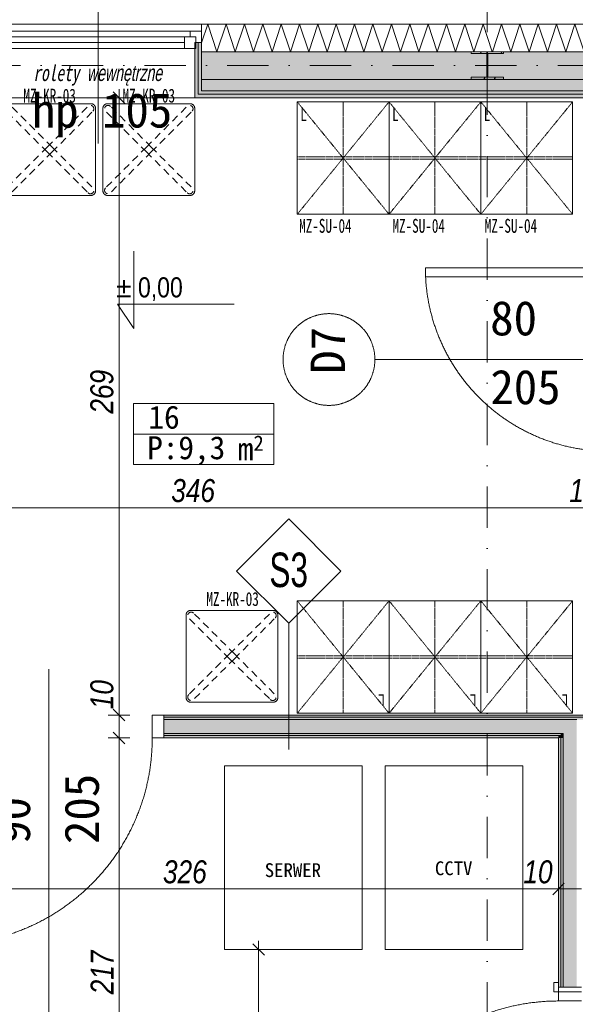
# Model space of a CAD drawing. Header units: millimetres. Extents: x -19278 to 18011, y -32369 to 41467.
# Tile 57 of 64: x -6329 to -3908, y 7664 to 11957. Entities that reach past the tile are written whole.
import ezdxf
from ezdxf.xclip import XClip

# ---------------------------------------------------------------- set-up
doc = ezdxf.new("R2010")
doc.units = ezdxf.units.MM
doc.header["$MEASUREMENT"] = 0
doc.header["$XCLIPFRAME"] = 0
for name, pattern in [('DGN Style 2', [53.396408, 32.037845, -21.358563]), ('HIDDEN2', [4.7625, 3.175, -1.5875]), ('Kropki i Kreski', [360, 180, -90, 0, -90])]:
    doc.linetypes.add(name, pattern=pattern)
for name, color, linetype in [('2D - Rysunki i Obrazki', 7, 'Continuous'), ('PT.A.01_1_! konstrukcja stalowa', 7, 'Continuous'), ('PT.A.01_1_Ściany wewnętrzne', 7, 'Continuous'), ('PT.A.01_1_Ściany zewnętrzne', 7, 'Continuous')]:
    doc.layers.add(name, color=color, linetype=linetype)
for name, color, linetype, lineweight, true_color in [('PT.A.01_1_! konstrukcja stalowa_Nr_pióra__28_Nr_pióra__10', 7, 'Continuous', 18, 0xa80f02), ('PT.A.01_1_0_Nr_pióra__70_Nr_pióra__3', 7, 'Continuous', 18, 0x00bfbf), ('PT.A.01_1_Drzwi ArchiCAD_Nr_pióra__23_Nr_pióra__24', 7, 'Continuous', 18, 0xff6600), ('PT.A.01_1_Drzwi ArchiCAD_Nr_pióra__3_Nr_pióra__24', 7, 'Continuous', 18, 0xff6600), ('PT.A.01_1_Okna ArchiCADa_Nr_pióra__23_Nr_pióra__24', 7, 'Continuous', 18, 0xff6600), ('PT.A.01_1_Okna ArchiCADa_Nr_pióra__3_Nr_pióra__24', 7, 'Continuous', 18, 0xff6600), ('PT.A.01_1_Wnętrze - umeblowanie_Nr_pióra__150_Nr_pióra__18', 7, 'Continuous', 18, 0x5b5b00), ('PT.A.01_1_Ściany zewnętrzne_Nr_pióra__174_Nr_pióra__22', 7, 'Continuous', 18, 0xe105fa)]:
    doc.layers.add(name, color=color, linetype=linetype, lineweight=lineweight, true_color=true_color)
for name, color, linetype, lineweight in [('PT.A.01_1_Drzwi ArchiCAD_Nr_pióra__1_Nr_pióra__7', 7, 'Continuous', 18), ('PT.A.01_1_Drzwi ArchiCAD_Nr_pióra__41_Nr_pióra__7', 7, 'Continuous', 18), ('PT.A.01_1_Kształty_Nr_pióra__20_Nr_pióra__1', 1, 'Continuous', 18), ('PT.A.01_1_Metryczki pomieszczeń ArchiCADa_Nr_pióra__200_Nr_pióra__190', 190, 'Continuous', 18), ('PT.A.01_1_Okna ArchiCADa_Nr_pióra__41_Nr_pióra__7', 7, 'Continuous', 18), ('PT.A.01_1_Osie_Nr_pióra__101_Nr_pióra__252', 252, 'Continuous', 18), ('PT.A.01_1_Rynny_Nr_pióra__20_Nr_pióra__1', 1, 'Continuous', 18), ('PT.A.01_1_Rzuty - ogródek_Nr_pióra__20_Nr_pióra__1', 1, 'Continuous', 18), ('PT.A.01_1_Rzuty - ogródek_Nr_pióra__41_Nr_pióra__7', 7, 'Continuous', 18), ('PT.A.01_1_Strefy_Nr_pióra__20_Nr_pióra__1', 1, 'Continuous', 18), ('PT.A.01_1_Strefy_Nr_pióra__7_Nr_pióra__7', 7, 'Continuous', 18), ('PT.A.01_1_Wnętrze - umeblowanie_Nr_pióra__101_Nr_pióra__252', 252, 'Continuous', 18), ('PT.A.01_1_Wnętrze - umeblowanie_Nr_pióra__20_Nr_pióra__1', 1, 'Continuous', 18), ('PT.A.01_1_Wnętrze - umeblowanie_Nr_pióra__7_Nr_pióra__7', 7, 'Continuous', 18), ('PT.A.01_1_Wymiarowanie_Nr_pióra__40_Nr_pióra__7', 7, 'Continuous', 18), ('PT.A.01_1_Znaczniki drzwi ArchiCADa_Nr_pióra__201_Nr_pióra__7', 7, 'Continuous', 18), ('PT.A.01_1_Znaczniki okien ArchiCADa_Nr_pióra__201_Nr_pióra__7', 7, 'Continuous', 18), ('PT.A.01_1_Ściany wewnętrzne_Nr_pióra__1_Nr_pióra__7', 7, 'Continuous', 18), ('PT.A.01_1_Ściany wewnętrzne_Nr_pióra__41_Nr_pióra__7', 7, 'Continuous', 18), ('PT.A.01_1_Ściany zewnętrzne_Nr_pióra__1_Nr_pióra__7', 7, 'Continuous', 18), ('PT.A.01_1_Ściany zewnętrzne_Nr_pióra__41_Nr_pióra__7', 7, 'Continuous', 18)]:
    doc.layers.add(name, color=color, linetype=linetype, lineweight=lineweight)
doc.styles.add('GENERATED_STYLE_1', font='txt')
doc.styles.add('GENERATED_STYLE_4', font='txt')
doc.styles.add('GENERATED_STYLE_5', font='txt')
doc.styles.add('GENERATED_STYLE_6', font='txt')
doc.styles.add('GENERATED_STYLE_7', font='txt')

# ---------------------------------------------------------------- blocks, each defined once
blk = doc.blocks.new('Rysunek_1_1', base_point=(2114.4, 3072.6))
at = {"layer": 'PT.A.01_1_! konstrukcja stalowa', "linetype": 'Continuous', "lineweight": 0, "true_color": 0x000000}
h = blk.add_hatch(dxfattribs=at)
h.set_pattern_fill('Stal_0001', color=18, style=0, pattern_type=2)
h.set_pattern_definition([(56.608404, (-189831.09, 691936.45), (-93.929467, 61.915307), []), (56.608404, (-189862.4, 691957.09), (-93.929467, 61.915307), [])])
h.paths.add_polyline_path([(-4361.3, 11706), (-4361.3, 11697.5), (-4221.3, 11697.5), (-4221.3, 11706), (-4288.5, 11706), (-4288.5, 11809), (-4221.3, 11809), (-4221.3, 11817.5), (-4361.3, 11817.5), (-4361.3, 11809), (-4294, 11809), (-4294, 11706)])
at = {"layer": 'PT.A.01_1_Ściany wewnętrzne', "linetype": 'Continuous', "lineweight": 0, "true_color": 0xffffff}
for points in [[(-5701.4, 8915.6), (-3781.3, 8915.6), (-3781.3, 8925.6), (-5701.4, 8925.6)], [(-5701.4, 8905.6), (-3781.3, 8905.6), (-3781.3, 8915.6), (-5701.4, 8915.6)], [(-5701.4, 8845.6), (-3961.3, 8845.6), (-3961.3, 8905.6), (-5701.4, 8905.6)], [(-3961.3, 8845.6), (-3901.3, 8845.6), (-3901.3, 8905.6), (-3961.3, 8905.6)], [(-5701.4, 8835.6), (-3971.3, 8835.6), (-3971.3, 8845.6), (-5701.4, 8845.6)], [(-3971.3, 8835.6), (-3961.3, 8835.6), (-3961.3, 8845.6), (-3971.3, 8845.6)], [(-3961.3, 8835.6), (-3901.3, 8835.6), (-3901.3, 8845.6), (-3961.3, 8845.6)], [(-5701.4, 8835.6), (-5701.4, 8825.6), (-3981.3, 8825.6), (-3981.3, 8835.6)], [(-3981.3, 8825.6), (-3971.3, 8825.6), (-3971.3, 8835.6), (-3981.3, 8835.6)], [(-3981.3, 7738.8), (-3971.3, 7738.8), (-3971.3, 8825.6), (-3981.3, 8825.6)], [(-3971.3, 8825.6), (-3961.3, 8825.6), (-3961.3, 8835.6), (-3971.3, 8835.6)], [(-3971.3, 7738.8), (-3961.3, 7738.8), (-3961.3, 8825.6), (-3971.3, 8825.6)], [(-3961.3, 8825.6), (-3901.3, 8825.6), (-3901.3, 8835.6), (-3961.3, 8835.6)], [(-3901.3, 8633.7), (-3901.3, 8825.6), (-3961.3, 8825.6), (-3961.3, 8633.7)], [(-3961.3, 8633.7), (-3961.3, 8573.7), (-3901.3, 8573.7), (-3901.3, 8633.7)], [(-3961.3, 8573.7), (-3961.3, 7738.8), (-3901.3, 7738.8), (-3901.3, 8573.7)]]:
    blk.add_hatch(color=7, dxfattribs=at).paths.add_polyline_path(points)
at = {"layer": 'PT.A.01_1_Ściany zewnętrzne', "linetype": 'Continuous', "lineweight": 0, "true_color": 0xffffff}
for points in [[(-5566.4, 11617), (-5536.4, 11617), (-5536.4, 11632), (-5551.4, 11632), (-5551.4, 11857), (-5566.4, 11857)], [(-5551.4, 11857), (-5551.4, 11632), (-5536.4, 11632), (-5536.4, 11857)], [(-5536.4, 11697), (-3761.3, 11697), (-3761.3, 11817), (-4221.3, 11817), (-4221.3, 11809), (-4288.5, 11809), (-4288.5, 11706), (-4221.3, 11706), (-4221.3, 11697.5), (-4361.3, 11697.5), (-4361.3, 11706), (-4294, 11706), (-4294, 11809), (-4361.3, 11809), (-4361.3, 11817), (-5536.4, 11817)], [(-5536.4, 11697), (-5536.4, 11647), (-3761.3, 11647), (-3761.3, 11697)], [(-5536.4, 11647), (-5536.4, 11632), (-3771.3, 11632), (-3771.3, 11647)], [(-5536.4, 11632), (-5536.4, 11617), (-3781.3, 11617), (-3781.3, 11632)]]:
    blk.add_hatch(color=7, dxfattribs=at).paths.add_polyline_path(points)
at = {"layer": 'PT.A.01_1_! konstrukcja stalowa_Nr_pióra__28_Nr_pióra__10', "linetype": 'Continuous'}
for p, q in [((-4221.3, 11817.5), (-4361.3, 11817.5)), ((-4361.3, 11817.5), (-4361.3, 11809)), ((-4361.3, 11809), (-4294, 11809)), ((-4294, 11809), (-4294, 11706)), ((-4288.5, 11706), (-4288.5, 11809)), ((-4288.5, 11809), (-4221.3, 11809)), ((-4221.3, 11809), (-4221.3, 11817.5)), ((-4294, 11706), (-4361.3, 11706)), ((-4361.3, 11706), (-4361.3, 11697.7)), ((-4361.3, 11697.7), (-4361.3, 11697.5)), ((-4361.3, 11697.5), (-4221.3, 11697.5)), ((-4221.3, 11706), (-4288.5, 11706)), ((-4221.3, 11697.7), (-4221.3, 11706)), ((-4221.3, 11697.5), (-4221.3, 11697.7))]:
    blk.add_line(p, q, dxfattribs=at)
at = {"layer": 'PT.A.01_1_0_Nr_pióra__70_Nr_pióra__3', "linetype": 'Continuous'}
for p, q in [((-5156.9, 9780.5), (-5384.4, 9553)), ((-4929.5, 9553), (-5156.9, 9780.5)), ((-5384.4, 9553), (-5156.9, 9325.6)), ((-5156.9, 9325.6), (-4929.5, 9553)), ((-5156.9, 8825.6), (-5156.9, 9325.6)), ((-5156.9, 8775.6), (-5156.9, 8825.6))]:
    blk.add_line(p, q, dxfattribs=at)
at = {"layer": 'PT.A.01_1_Drzwi ArchiCAD_Nr_pióra__1_Nr_pióra__7', "linetype": 'Continuous'}
for p, q in [((-5701.4, 8925.6), (-5701.4, 8915.6)), ((-5701.4, 8915.6), (-5701.4, 8905.6)), ((-5701.4, 8845.6), (-5701.4, 8835.6)), ((-5701.4, 8835.6), (-5701.4, 8825.6)), ((-3981.3, 7758.8), (-3981.3, 7738.8)), ((-3971.3, 7738.8), (-3981.3, 7738.8)), ((-3961.3, 7738.8), (-3971.3, 7738.8))]:
    blk.add_line(p, q, dxfattribs=at)
at = {"layer": 'PT.A.01_1_Drzwi ArchiCAD_Nr_pióra__23_Nr_pióra__24', "linetype": 'Continuous'}
for p, q in [((-5751.4, 8925.6), (-5751.4, 8825.6)), ((-5701.4, 8925.6), (-5751.4, 8925.6)), ((-5701.4, 8825.6), (-5701.4, 8925.6)), ((-5751.4, 8825.6), (-5701.4, 8825.6)), ((-3981.3, 7718.8), (-3981.3, 7738.8)), ((-3981.3, 7738.8), (-3881.3, 7738.8)), ((-3981.3, 7678.8), (-3981.3, 7718.8)), ((-3981.3, 7718.8), (-3881.3, 7718.8)), ((-3881.3, 7678.8), (-3981.3, 7678.8))]:
    blk.add_line(p, q, dxfattribs=at)
at = {"layer": 'PT.A.01_1_Drzwi ArchiCAD_Nr_pióra__3_Nr_pióra__24', "linetype": 'Continuous'}
for p, q in [((-4561.3, 10875.5), (-3761.3, 10875.5)), ((-4561.3, 10835.5), (-4561.3, 10875.5)), ((-3761.3, 10835.5), (-4561.3, 10835.5)), ((-4001.3, 7718.8), (-4001.3, 7758.8)), ((-4001.3, 7758.8), (-3981.3, 7758.8)), ((-3981.3, 7758.8), (-3981.3, 7718.8)), ((-3981.3, 7718.8), (-4001.3, 7718.8))]:
    blk.add_line(p, q, dxfattribs=at)
for centre, radius, start, end in [((-3761.3, 10875.5), 800, 180, 270), ((-6651.4, 8825.6), 900, 270, 360), ((-3981.3, 6778.8), 900, 90, 180)]:
    blk.add_arc(centre, radius, start, end, dxfattribs=at)
at = {"layer": 'PT.A.01_1_Drzwi ArchiCAD_Nr_pióra__41_Nr_pióra__7', "linetype": 'Continuous'}
for p, q in [((-5701.4, 8905.6), (-5701.4, 8845.6)), ((-3901.3, 7738.8), (-3961.3, 7738.8))]:
    blk.add_line(p, q, dxfattribs=at)
at = {"layer": 'PT.A.01_1_Kształty_Nr_pióra__20_Nr_pióra__1', "linetype": 'HIDDEN2'}
for p, q in [((-4719.5, 11598.8), (-5119.5, 11108.8)), ((-4719.5, 11108.8), (-5119.5, 11598.8)), ((-4919.5, 11108.6), (-4919.5, 11599.2)), ((-4319.5, 11108.8), (-4719.5, 11598.8)), ((-4319.5, 11598.8), (-4719.5, 11108.8)), ((-4519.5, 11108.6), (-4519.5, 11599.2)), ((-3919.5, 11598.8), (-4319.5, 11108.8)), ((-3919.5, 11108.8), (-4319.5, 11598.8)), ((-4119.5, 11108.6), (-4119.5, 11599.2)), ((-5119.5, 11358.8), (-3919.5, 11358.8)), ((-5119.5, 11348.8), (-3919.5, 11348.8)), ((-4719.5, 8933.4), (-5119.5, 9423.4)), ((-4719.5, 9423.4), (-5119.5, 8933.4)), ((-4919.5, 9423.6), (-4919.5, 8933.1)), ((-4319.5, 9423.4), (-4719.5, 8933.4)), ((-4319.5, 8933.4), (-4719.5, 9423.4)), ((-4519.5, 9423.6), (-4519.5, 8933.1)), ((-3919.5, 8933.4), (-4319.5, 9423.4)), ((-3919.5, 9423.4), (-4319.5, 8933.4)), ((-4119.5, 9423.6), (-4119.5, 8933.1)), ((-5119.5, 9183.4), (-3919.5, 9183.4)), ((-5119.5, 9173.4), (-3919.5, 9173.4))]:
    blk.add_line(p, q, dxfattribs=at)
at = {"layer": 'PT.A.01_1_Metryczki pomieszczeń ArchiCADa_Nr_pióra__200_Nr_pióra__190', "linetype": 'Continuous'}
for p, q in [((-5833, 10284.1), (-5221.9, 10284.1)), ((-5833, 10150.7), (-5833, 10284.1)), ((-5221.9, 10284.1), (-5221.9, 10150.7)), ((-5221.9, 10150.7), (-5833, 10150.7)), ((-5833, 10150.7), (-5221.9, 10150.7)), ((-5833, 10017.4), (-5833, 10150.7)), ((-5221.9, 10150.7), (-5221.9, 10017.4)), ((-5221.9, 10017.4), (-5833, 10017.4))]:
    blk.add_line(p, q, dxfattribs=at)
at = {"layer": 'PT.A.01_1_Okna ArchiCADa_Nr_pióra__23_Nr_pióra__24', "linetype": 'Continuous'}
for p, q in [((-5586.4, 11882), (-5586.4, 11907)), ((-5586.4, 11907), (-5536.4, 11907)), ((-6361.4, 11882), (-5611.4, 11882)), ((-5611.4, 11857), (-6361.4, 11857)), ((-5611.4, 11832), (-5611.4, 11882)), ((-5611.4, 11882), (-5561.4, 11882)), ((-5561.4, 11882), (-5586.4, 11882)), ((-5561.4, 11857), (-5561.4, 11882)), ((-5561.4, 11882), (-5561.4, 11832)), ((-5536.4, 11857), (-5561.4, 11857)), ((-5611.4, 11832), (-6361.4, 11832)), ((-5561.4, 11832), (-5611.4, 11832))]:
    blk.add_line(p, q, dxfattribs=at)
at = {"layer": 'PT.A.01_1_Okna ArchiCADa_Nr_pióra__3_Nr_pióra__24', "linetype": 'Continuous'}
for p, q in [((-5536.4, 11937), (-6436.4, 11937)), ((-6386.4, 11907), (-5586.4, 11907)), ((-5611.4, 11832), (-6361.4, 11832)), ((-5566.4, 11617), (-6406.4, 11617))]:
    blk.add_line(p, q, dxfattribs=at)
at = {"layer": 'PT.A.01_1_Okna ArchiCADa_Nr_pióra__41_Nr_pióra__7', "linetype": 'Continuous'}
blk.add_line((-5536.4, 11907), (-5536.4, 11857), dxfattribs=at)
at = {"layer": 'PT.A.01_1_Osie_Nr_pióra__101_Nr_pióra__252', "linetype": 'Kropki i Kreski'}
for p, q in [((-4291.4, 379.6), (-4291.4, 13044.6)), ((-18028.2, 11757.5), (370.6, 11757.5))]:
    blk.add_line(p, q, dxfattribs=at)
at = {"layer": 'PT.A.01_1_Rynny_Nr_pióra__20_Nr_pióra__1', "linetype": 'Continuous'}
for p, q in [((-5604.1, 9001.5), (-5604.1, 9361.5)), ((-5584.1, 9381.5), (-5224.1, 9381.5)), ((-5204.1, 9361.5), (-5204.1, 9001.5)), ((-5224.1, 8981.5), (-5584.1, 8981.5))]:
    blk.add_line(p, q, dxfattribs=at)
at = {"layer": 'PT.A.01_1_Rynny_Nr_pióra__20_Nr_pióra__1', "linetype": 'DGN Style 2'}
for p, q in [((-5393.5, 9192.1), (-5571.2, 9369.8)), ((-5414.7, 9192.1), (-5237, 9369.8)), ((-5414.7, 9170.9), (-5592.5, 9348.6)), ((-5393.5, 9170.9), (-5215.8, 9348.6)), ((-5414.7, 9192.1), (-5592.5, 9014.3)), ((-5393.5, 9192.1), (-5215.8, 9014.3)), ((-5393.5, 9170.9), (-5571.2, 8993.1)), ((-5414.7, 9170.9), (-5237, 8993.1))]:
    blk.add_line(p, q, dxfattribs=at)
at = {"layer": 'PT.A.01_1_Rynny_Nr_pióra__20_Nr_pióra__1', "linetype": 'Continuous'}
for centre, start, end in [((-5584.1, 9361.5), 90, 180), ((-5224.1, 9361.5), 360, 90), ((-5584.1, 9001.5), 180, 270), ((-5224.1, 9001.5), 270, 360)]:
    blk.add_arc(centre, 20, start, end, dxfattribs=at)
at = {"layer": 'PT.A.01_1_Rynny_Nr_pióra__20_Nr_pióra__1', "linetype": 'DGN Style 2'}
for centre, start, end in [((-5581.8, 9359.2), 45, 225), ((-5226.4, 9359.2), 315, 135), ((-5581.8, 9003.7), 135, 315), ((-5226.4, 9003.7), 225, 45)]:
    blk.add_arc(centre, 15, start, end, dxfattribs=at)
at = {"layer": 'PT.A.01_1_Rzuty - ogródek_Nr_pióra__41_Nr_pióra__7', "linetype": 'Continuous'}
blk.add_line((-14056.4, 11937), (-3355.5, 11937), dxfattribs=at)
at = {"layer": 'PT.A.01_1_Wnętrze - umeblowanie_Nr_pióra__101_Nr_pióra__252', "linetype": 'Continuous', "flags": 128}
blk.add_lwpolyline([(-5831.2, 10948.4), (-5831.2, 10610.6), (-5902.8, 10716.4), (-5394.9, 10716.4)], dxfattribs=at)
for points in [[(-4836.3, 8703.7), (-5436.3, 8703.7), (-5436.3, 7903.7), (-4836.3, 7903.7)], [(-4136.3, 8703.7), (-4736.3, 8703.7), (-4736.3, 7903.7), (-4136.3, 7903.7)]]:
    blk.add_lwpolyline(points, close=True, dxfattribs=at)
at = {"layer": 'PT.A.01_1_Wnętrze - umeblowanie_Nr_pióra__20_Nr_pióra__1', "linetype": 'Continuous'}
for p, q in [((-6378.5, 11590.8), (-6018.5, 11590.8)), ((-5946.4, 11590.8), (-5586.4, 11590.8)), ((-4719.5, 11598.8), (-5119.5, 11598.8)), ((-5119.5, 11598.8), (-5119.5, 11108.8)), ((-4719.5, 11108.8), (-4719.5, 11598.8)), ((-4319.5, 11598.8), (-4719.5, 11598.8)), ((-4719.5, 11598.8), (-4719.5, 11108.8)), ((-4319.5, 11108.8), (-4319.5, 11598.8)), ((-3919.5, 11598.8), (-4319.5, 11598.8)), ((-4319.5, 11598.8), (-4319.5, 11108.8)), ((-3919.5, 11108.8), (-3919.5, 11598.8)), ((-5998.5, 11570.8), (-5998.5, 11210.8)), ((-5966.4, 11210.8), (-5966.4, 11570.8)), ((-5566.4, 11570.8), (-5566.4, 11210.8)), ((-6018.5, 11190.8), (-6378.5, 11190.8)), ((-5586.4, 11190.8), (-5946.4, 11190.8)), ((-5119.5, 11108.8), (-4719.5, 11108.8)), ((-4719.5, 11108.8), (-4319.5, 11108.8)), ((-4319.5, 11108.8), (-3919.5, 11108.8)), ((-5119.5, 9423.4), (-4719.5, 9423.4)), ((-5119.5, 8933.4), (-5119.5, 9423.4)), ((-4719.5, 9423.4), (-4719.5, 8933.4)), ((-4719.5, 9423.4), (-4319.5, 9423.4)), ((-4719.5, 8933.4), (-4719.5, 9423.4)), ((-4319.5, 9423.4), (-4319.5, 8933.4)), ((-4319.5, 9423.4), (-3919.5, 9423.4)), ((-4319.5, 8933.4), (-4319.5, 9423.4)), ((-3919.5, 9423.4), (-3919.5, 8933.4)), ((-4719.5, 8933.4), (-5119.5, 8933.4)), ((-4319.5, 8933.4), (-4719.5, 8933.4)), ((-3919.5, 8933.4), (-4319.5, 8933.4))]:
    blk.add_line(p, q, dxfattribs=at)
at = {"layer": 'PT.A.01_1_Wnętrze - umeblowanie_Nr_pióra__20_Nr_pióra__1', "linetype": 'DGN Style 2'}
for p, q in [((-6209.1, 11380.2), (-6386.9, 11557.9)), ((-6187.9, 11401.4), (-6365.6, 11579.1)), ((-6209.1, 11401.4), (-6031.4, 11579.1)), ((-6187.9, 11380.2), (-6010.2, 11557.9)), ((-5777, 11380.2), (-5954.7, 11557.9)), ((-5755.8, 11401.4), (-5933.5, 11579.1)), ((-5777, 11401.4), (-5599.2, 11579.1)), ((-5755.8, 11380.2), (-5578, 11557.9)), ((-6209.1, 11401.4), (-6386.9, 11223.7)), ((-6187.9, 11380.2), (-6365.6, 11202.4)), ((-6209.1, 11380.2), (-6031.4, 11202.4)), ((-6187.9, 11401.4), (-6010.2, 11223.7)), ((-5777, 11401.4), (-5954.7, 11223.7)), ((-5755.8, 11380.2), (-5933.5, 11202.4)), ((-5777, 11380.2), (-5599.2, 11202.4)), ((-5755.8, 11401.4), (-5578, 11223.7))]:
    blk.add_line(p, q, dxfattribs=at)
at = {"layer": 'PT.A.01_1_Wnętrze - umeblowanie_Nr_pióra__20_Nr_pióra__1', "linetype": 'Continuous'}
for centre, start, end in [((-6018.5, 11570.8), 360, 90), ((-5946.4, 11570.8), 90, 180), ((-5586.4, 11570.8), 360, 90), ((-6018.5, 11210.8), 270, 360), ((-5946.4, 11210.8), 180, 270), ((-5586.4, 11210.8), 270, 360)]:
    blk.add_arc(centre, 20, start, end, dxfattribs=at)
at = {"layer": 'PT.A.01_1_Wnętrze - umeblowanie_Nr_pióra__20_Nr_pióra__1', "linetype": 'DGN Style 2'}
for centre, start, end in [((-6020.8, 11568.5), 315, 135), ((-5944.1, 11568.5), 45, 225), ((-5588.6, 11568.5), 315, 135), ((-6020.8, 11213), 225, 45), ((-5944.1, 11213), 135, 315), ((-5588.6, 11213), 225, 45)]:
    blk.add_arc(centre, 15, start, end, dxfattribs=at)
at = {"layer": 'PT.A.01_1_Wymiarowanie_Nr_pióra__40_Nr_pióra__7', "linetype": 'Continuous'}
for p, q in [((-5871.3, 11592), (-5921.3, 11642)), ((-5896.3, 11654.5), (-5896.3, 11617)), ((-5943.2, 11617), (-5849.5, 11617)), ((-5896.3, 11617), (-5896.3, 8925.6)), ((-7236.4, 9829.3), (-3781.3, 9829.3)), ((-7236.4, 9829.3), (-3781.3, 9829.3)), ((-5871.3, 8900.6), (-5921.3, 8950.6)), ((-5871.3, 8900.6), (-5921.3, 8950.6)), ((-5943.2, 8925.6), (-5849.5, 8925.6)), ((-5943.2, 8925.6), (-5849.5, 8925.6)), ((-5896.3, 8925.6), (-5896.3, 8825.6)), ((-5896.3, 8925.6), (-5896.3, 8825.6)), ((-5896.3, 8925.6), (-5896.3, 8825.6)), ((-5871.3, 8800.6), (-5921.3, 8850.6)), ((-5871.3, 8800.6), (-5921.3, 8850.6)), ((-5943.2, 8825.6), (-5849.5, 8825.6)), ((-5896.3, 8825.6), (-5896.3, 6653.7)), ((-5896.3, 8825.6), (-5896.3, 6653.7)), ((-3981.3, 8213.9), (-3981.3, 8120.2)), ((-3981.3, 8167.1), (-7236.4, 8167.1)), ((-3981.3, 8167.1), (-7236.4, 8167.1)), ((-4006.3, 8142.1), (-3956.3, 8192.1)), ((-4006.3, 8142.1), (-3956.3, 8192.1)), ((-3881.3, 8167.1), (-3981.3, 8167.1)), ((-3881.3, 8167.1), (-3981.3, 8167.1)), ((-5240.9, 7903.7), (-5334.7, 7903.7)), ((-5262.8, 7878.7), (-5312.8, 7928.7)), ((-5287.8, 7903.7), (-5287.8, 7941.2)), ((-5287.8, 6653.7), (-5287.8, 7903.7))]:
    blk.add_line(p, q, dxfattribs=at)
at = {"layer": 'PT.A.01_1_Znaczniki drzwi ArchiCADa_Nr_pióra__201_Nr_pióra__7', "linetype": 'Continuous'}
for p, q in [((-4781.3, 10475.5), (-3481.3, 10475.5)), ((-6201.4, 7525.6), (-6201.4, 9125.6))]:
    blk.add_line(p, q, dxfattribs=at)
for start, end in [(90, 270), (270, 90)]:
    blk.add_arc((-4981.3, 10475.5), 200, start, end, dxfattribs=at)
at = {"layer": 'PT.A.01_1_Znaczniki okien ArchiCADa_Nr_pióra__201_Nr_pióra__7', "linetype": 'Continuous'}
blk.add_line((-5986.4, 12737), (-5986.4, 11417), dxfattribs=at)
at = {"layer": 'PT.A.01_1_Ściany wewnętrzne_Nr_pióra__1_Nr_pióra__7', "linetype": 'Continuous'}
for p, q in [((-5701.4, 8925.6), (-5701.4, 8915.6)), ((-3781.3, 8915.6), (-5701.4, 8915.6)), ((-5701.4, 8915.6), (-5701.4, 8905.6)), ((-5701.4, 8845.6), (-5701.4, 8835.6)), ((-5701.4, 8835.6), (-3971.3, 8835.6)), ((-5701.4, 8835.6), (-5701.4, 8825.6)), ((-3971.3, 8835.6), (-3971.3, 8825.6)), ((-3971.3, 8825.6), (-3971.3, 7738.8)), ((-3981.3, 7758.8), (-3981.3, 7738.8)), ((-3971.3, 7738.8), (-3981.3, 7738.8)), ((-3961.3, 7738.8), (-3971.3, 7738.8))]:
    blk.add_line(p, q, dxfattribs=at)
at = {"layer": 'PT.A.01_1_Ściany wewnętrzne_Nr_pióra__1_Nr_pióra__7', "linetype": 'Continuous', "flags": 128}
for points in [[(-3781.3, 8925.6), (-5701.4, 8925.6)], [(-5701.4, 8825.6), (-3981.3, 8825.6)], [(-3981.3, 8825.6), (-3981.3, 7738.8)]]:
    blk.add_lwpolyline(points, dxfattribs=at)
at = {"layer": 'PT.A.01_1_Ściany wewnętrzne_Nr_pióra__41_Nr_pióra__7', "linetype": 'Continuous'}
for p, q in [((-3961.3, 8905.6), (-5701.4, 8905.6)), ((-5701.4, 8905.6), (-5701.4, 8845.6)), ((-3901.3, 8905.6), (-3961.3, 8905.6)), ((-5701.4, 8845.6), (-3961.3, 8845.6)), ((-3961.3, 8845.6), (-3961.3, 8835.6)), ((-3961.3, 8835.6), (-3961.3, 8825.6)), ((-3961.3, 8825.6), (-3961.3, 8633.7)), ((-3961.3, 8633.7), (-3961.3, 8573.7)), ((-3961.3, 8573.7), (-3961.3, 7738.8)), ((-3901.3, 7738.8), (-3961.3, 7738.8))]:
    blk.add_line(p, q, dxfattribs=at)
at = {"layer": 'PT.A.01_1_Ściany zewnętrzne_Nr_pióra__174_Nr_pióra__22', "linetype": 'Continuous'}
for p, q in [((-5536.4, 11856.7), (-5509.6, 11937)), ((-5509.6, 11937), (-5469.6, 11817)), ((-5469.6, 11817), (-5429.6, 11937)), ((-5429.6, 11937), (-5389.6, 11817)), ((-5389.6, 11817), (-5349.6, 11937)), ((-5349.6, 11937), (-5309.6, 11817)), ((-5309.6, 11817), (-5269.6, 11937)), ((-5269.6, 11937), (-5229.6, 11817)), ((-5229.6, 11817), (-5189.6, 11937)), ((-5189.6, 11937), (-5149.6, 11817)), ((-5149.6, 11817), (-5109.6, 11937)), ((-5109.6, 11937), (-5069.6, 11817)), ((-5069.6, 11817), (-5029.6, 11937)), ((-5029.6, 11937), (-4989.6, 11817)), ((-4989.6, 11817), (-4949.6, 11937)), ((-4949.6, 11937), (-4909.6, 11817)), ((-4909.6, 11817), (-4869.6, 11937)), ((-4869.6, 11937), (-4829.6, 11817)), ((-4829.6, 11817), (-4789.6, 11937)), ((-4789.6, 11937), (-4749.6, 11817)), ((-4749.6, 11817), (-4709.6, 11937)), ((-4709.6, 11937), (-4669.6, 11817)), ((-4669.6, 11817), (-4629.6, 11937)), ((-4629.6, 11937), (-4589.6, 11817)), ((-4589.6, 11817), (-4549.6, 11937)), ((-4549.6, 11937), (-4509.6, 11817)), ((-4509.6, 11817), (-4469.6, 11937)), ((-4469.6, 11937), (-4429.6, 11817)), ((-4429.6, 11817), (-4389.6, 11937)), ((-4389.6, 11937), (-4349.8, 11817.5)), ((-4349.4, 11817.5), (-4309.6, 11937)), ((-4309.6, 11937), (-4269.8, 11817.5)), ((-4269.4, 11817.5), (-4229.6, 11937)), ((-4229.6, 11937), (-4189.6, 11817)), ((-4189.6, 11817), (-4149.6, 11937)), ((-4149.6, 11937), (-4109.6, 11817)), ((-4109.6, 11817), (-4069.6, 11937)), ((-4069.6, 11937), (-4029.6, 11817)), ((-4029.6, 11817), (-3989.6, 11937)), ((-3989.6, 11937), (-3949.6, 11817)), ((-3949.6, 11817), (-3909.6, 11937)), ((-3909.6, 11937), (-3869.6, 11817))]:
    blk.add_line(p, q, dxfattribs=at)
at = {"layer": 'PT.A.01_1_Ściany zewnętrzne_Nr_pióra__1_Nr_pióra__7', "linetype": 'Continuous'}
for p, q in [((-5566.4, 11857), (-5566.4, 11617)), ((-5551.4, 11857), (-5566.4, 11857)), ((-5536.4, 11857), (-5551.4, 11857)), ((-5536.4, 11617), (-5566.4, 11617))]:
    blk.add_line(p, q, dxfattribs=at)
at = {"layer": 'PT.A.01_1_Ściany zewnętrzne_Nr_pióra__1_Nr_pióra__7', "linetype": 'Continuous', "flags": 128}
blk.add_lwpolyline([(-5536.4, 11617), (-3781.3, 11617)], dxfattribs=at)
at = {"layer": 'PT.A.01_1_Ściany zewnętrzne_Nr_pióra__41_Nr_pióra__7', "linetype": 'Continuous'}
for p, q in [((-5536.4, 11937), (-5536.4, 11907)), ((-5536.4, 11907), (-5536.4, 11857)), ((-5551.4, 11632), (-5551.4, 11857)), ((-5536.4, 11647), (-5536.4, 11857)), ((-4361.3, 11817), (-5536.4, 11817)), ((-3761.3, 11817), (-4221.3, 11817)), ((-5536.4, 11697), (-3761.3, 11697)), ((-5536.4, 11647), (-3761.3, 11647)), ((-5536.4, 11632), (-5551.4, 11632)), ((-5536.4, 11632), (-3771.3, 11632))]:
    blk.add_line(p, q, dxfattribs=at)
at = {"layer": 'PT.A.01_1_Ściany zewnętrzne_Nr_pióra__41_Nr_pióra__7', "linetype": 'Continuous', "flags": 128}
blk.add_lwpolyline([(-1011.3, 11937), (-5536.4, 11937)], dxfattribs=at)
at = {"layer": 'PT.A.01_1_0_Nr_pióra__70_Nr_pióra__3', "linetype": 'Continuous', "insert": (-5156.9, 9633.6), "char_height": 150, "attachment_point": 2, "style": 'GENERATED_STYLE_5'}
blk.add_mtext('\\A1;{\\W0.800000x;\\pt0,70000;\\fArial Narrow|b0|i0|c238|p34;S3 }', dxfattribs=at)
at = {"layer": 'PT.A.01_1_Metryczki pomieszczeń ArchiCADa_Nr_pióra__200_Nr_pióra__190', "linetype": 'Continuous', "attachment_point": 1, "style": 'GENERATED_STYLE_1'}
for s, insert, char_height in [('\\A1;{\\fMS Gothic|b0|i0|c238|p49;16}', (-5768, 10274.2), 100), ('\\A1;{\\fMS Gothic|b0|i0|c238|p49;P:9,3}', (-5773.6, 10140.9), 100), ('\\A1;{\\fMS Gothic|b0|i0|c238|p49;2}', (-5310.7, 10144.2), 66.667), ('\\A1;{\\fMS Gothic|b0|i0|c238|p49; m}', (-5446.8, 10135.7), 100)]:
    blk.add_mtext(s, dxfattribs=dict(at, insert=insert, char_height=char_height))
at = {"layer": 'PT.A.01_1_Rzuty - ogródek_Nr_pióra__20_Nr_pióra__1', "linetype": 'Continuous', "insert": (-5401.4, 9461.4), "char_height": 60, "attachment_point": 2, "style": 'GENERATED_STYLE_1'}
blk.add_mtext('\\A1;{\\W0.700000x;\\fMS Gothic|b0|i0|c238|p49;MZ-KR-03}', dxfattribs=at)
at = {"layer": 'PT.A.01_1_Strefy_Nr_pióra__20_Nr_pióra__1', "linetype": 'Continuous', "char_height": 60, "attachment_point": 7, "style": 'GENERATED_STYLE_1'}
for insert in [(-5106.4, 11514.8), (-4706.4, 11514.8), (-4306.4, 11514.8)]:
    blk.add_mtext('\\A1;{\\W0.700000x;\\fMS Gothic|b0|i0|c238|p49;L}', dxfattribs=dict(at, insert=insert))
at = {"layer": 'PT.A.01_1_Strefy_Nr_pióra__20_Nr_pióra__1', "linetype": 'Continuous', "char_height": 50, "attachment_point": 7, "rotation": 180, "style": 'GENERATED_STYLE_4'}
for insert in [(-4739.5, 9016.1), (-4339.5, 9016.1), (-3939.5, 9016.1)]:
    blk.add_mtext('\\A1;{\\W0.700000x;\\fArial|b0|i0|c238|p38;L}', dxfattribs=dict(at, insert=insert))
at = {"layer": 'PT.A.01_1_Strefy_Nr_pióra__7_Nr_pióra__7', "linetype": 'Continuous', "insert": (-5708.7, 11668.7), "char_height": 70, "attachment_point": 9, "style": 'GENERATED_STYLE_7'}
blk.add_mtext('\\A1;{\\W0.700000x;\\fMS Gothic|b0|i1|c238|p49;rolety wewnętrzne}', dxfattribs=at)
at = {"layer": 'PT.A.01_1_Wnętrze - umeblowanie_Nr_pióra__150_Nr_pióra__18', "linetype": 'Continuous', "insert": (-5908.5, 10730), "char_height": 87.5, "attachment_point": 7, "style": 'GENERATED_STYLE_5'}
blk.add_mtext('\\A1;{\\fArial Narrow|b0|i0|c238|p34;± 0,00}', dxfattribs=at)
at = {"layer": 'PT.A.01_1_Wnętrze - umeblowanie_Nr_pióra__20_Nr_pióra__1', "linetype": 'Continuous', "char_height": 60, "style": 'GENERATED_STYLE_1'}
for s, insert, attachment_point in [('\\A1;{\\W0.700000x;\\fMS Gothic|b0|i0|c238|p49;MZ-KR-03}', (-6198.5, 11656), 2), ('\\A1;{\\W0.700000x;\\fMS Gothic|b0|i0|c238|p49;MZ-KR-03}', (-5766.4, 11656), 2), ('\\A1;{\\W0.700000x;\\fMS Gothic|b0|i0|c238|p49;MZ-SU-04}', (-5111.2, 11088.3), 1), ('\\A1;{\\W0.700000x;\\fMS Gothic|b0|i0|c238|p49;MZ-SU-04}', (-4704.6, 11088.3), 1), ('\\A1;{\\W0.700000x;\\fMS Gothic|b0|i0|c238|p49;MZ-SU-04}', (-4302.8, 11088.3), 1)]:
    blk.add_mtext(s, dxfattribs=dict(at, insert=insert, attachment_point=attachment_point))
at = {"layer": 'PT.A.01_1_Wnętrze - umeblowanie_Nr_pióra__7_Nr_pióra__7', "linetype": 'Continuous', "char_height": 60, "attachment_point": 9, "style": 'GENERATED_STYLE_1'}
for s, insert in [('\\A1;{\\fMS Gothic|b0|i0|c238|p49;CCTV}', (-4356.3, 8226.5)), ('\\A1;{\\fMS Gothic|b0|i0|c238|p49;SERWER}', (-5016.3, 8218.4))]:
    blk.add_mtext(s, dxfattribs=dict(at, insert=insert))
at = {"layer": 'PT.A.01_1_Wymiarowanie_Nr_pióra__40_Nr_pióra__7', "linetype": 'Continuous', "char_height": 100, "attachment_point": 7, "rotation": 90, "style": 'GENERATED_STYLE_6'}
for s, insert in [('\\A1;{\\fArial Narrow|b0|i1|c238|p34;269}', (-5919.7, 10239.3)), ('\\A1;{\\fArial Narrow|b0|i1|c238|p34;10}', (-5919.7, 8950.6)), ('\\A1;{\\fArial Narrow|b0|i1|c238|p34;217}', (-5919.7, 7707.7))]:
    blk.add_mtext(s, dxfattribs=dict(at, insert=insert))
at = {"layer": 'PT.A.01_1_Wymiarowanie_Nr_pióra__40_Nr_pióra__7', "linetype": 'Continuous', "char_height": 100, "attachment_point": 7, "style": 'GENERATED_STYLE_6'}
for s, insert in [('\\A1;{\\fArial Narrow|b0|i1|c238|p34;346}', (-5668.9, 9852.7)), ('\\A1;{\\fArial Narrow|b0|i1|c238|p34;10}', (-3934.3, 9852.7)), ('\\A1;{\\fArial Narrow|b0|i1|c238|p34;326}', (-5704.9, 8190.5)), ('\\A1;{\\fArial Narrow|b0|i1|c238|p34;10}', (-4134.3, 8190.5))]:
    blk.add_mtext(s, dxfattribs=dict(at, insert=insert))
at = {"layer": 'PT.A.01_1_Znaczniki drzwi ArchiCADa_Nr_pióra__201_Nr_pióra__7', "linetype": 'Continuous', "char_height": 150, "attachment_point": 7, "style": 'GENERATED_STYLE_1'}
for s, insert in [('\\A1;{\\fMS Gothic|b0|i0|c238|p49;80}', (-4278.8, 10578.4)), ('\\A1;{\\fMS Gothic|b0|i0|c238|p49;205}', (-4278.1, 10278.4))]:
    blk.add_mtext(s, dxfattribs=dict(at, insert=insert))
at = {"layer": 'PT.A.01_1_Znaczniki drzwi ArchiCADa_Nr_pióra__201_Nr_pióra__7', "linetype": 'Continuous', "char_height": 150, "attachment_point": 7, "rotation": 90, "style": 'GENERATED_STYLE_1'}
for s, insert in [('\\A1;{\\fMS Gothic|b0|i0|c238|p49;D7}', (-4911.5, 10413.2)), ('\\A1;{\\fMS Gothic|b0|i0|c238|p49;205}', (-5981.5, 8363.3)), ('\\A1;{\\fMS Gothic|b0|i0|c238|p49;90}', (-6281.5, 8364.1))]:
    blk.add_mtext(s, dxfattribs=dict(at, insert=insert))
at = {"layer": 'PT.A.01_1_Znaczniki okien ArchiCADa_Nr_pióra__201_Nr_pióra__7', "linetype": 'Continuous', "insert": (-6276.4, 11443.8), "char_height": 150, "attachment_point": 7, "rotation": 0.0001, "style": 'GENERATED_STYLE_1'}
blk.add_mtext('\\A1;{\\fMS Gothic|b0|i0|c238|p49;hp 105}', dxfattribs=at)

msp = doc.modelspace()

# ---------------------------------------------------------------- block references
at = {"layer": '2D - Rysunki i Obrazki', "color": 151, "linetype": 'Continuous', "lineweight": 13, "true_color": 0x80c2ff}
ref = msp.add_blockref('Rysunek_1_1', (2114.4, 3072.6), dxfattribs=at)
XClip(ref).set_block_clipping_path([(-11177.5234049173, -36557.2258517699), (29952.3944637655, -28108.1790241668), (15406.2423630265, 42702.4169420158), (-25723.6755056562, 34253.3701144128)])

doc.saveas('drawing.dxf')
